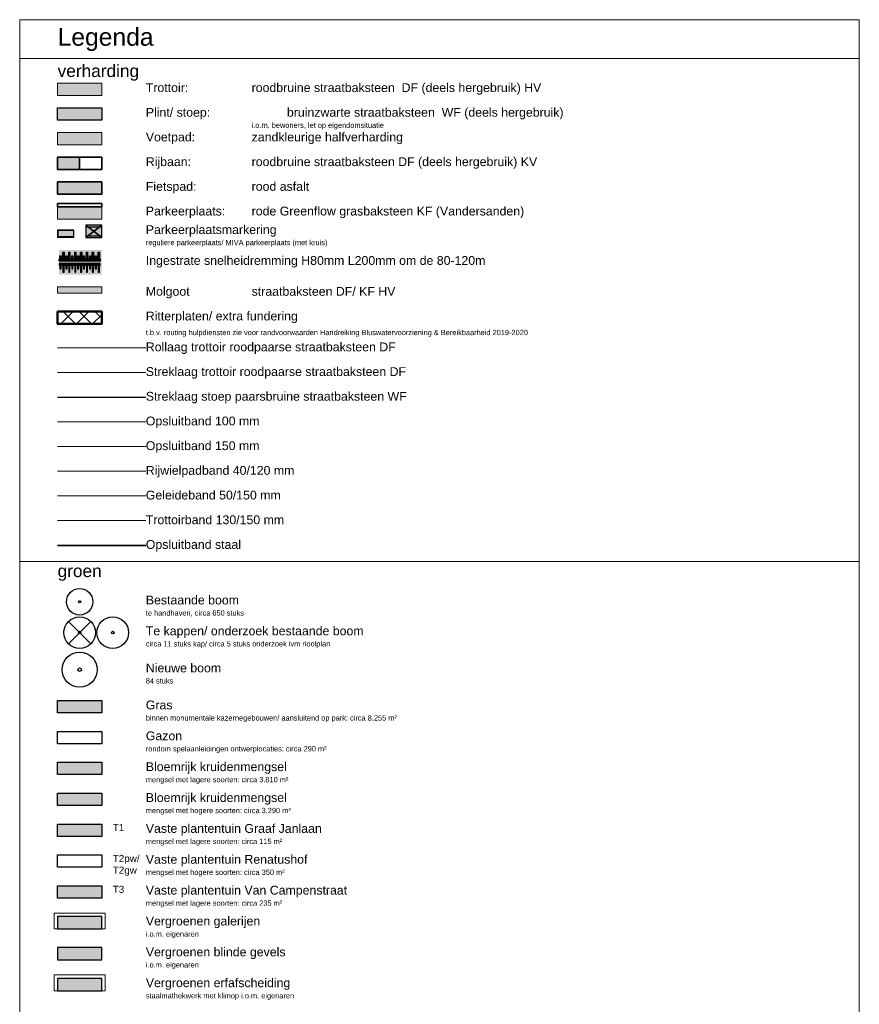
# Model space of a CAD drawing. Header units: metres. Extents: x 154038 to 155227, y 461678 to 462519.
# Tile 254 of 256: x 154964 to 154988, y 461763 to 461791. Entities that reach past the tile are written whole.
import ezdxf
from ezdxf.enums import TextEntityAlignment as Align

# ---------------------------------------------------------------- set-up
doc = ezdxf.new("R2010")
doc.units = ezdxf.units.M
for name, pattern in [('DASHED', [0.75, 0.5, -0.25]), ('VH-GELEIDEBAND_50X200', [8, 4, -2, 0, -2]), ('VH-OPSLUITBAND_100X200', [16, 8, -2, 4, -2])]:
    doc.linetypes.add(name, pattern=pattern)
for name, color, linetype, lineweight in [('B-GV-GR-BOOM-G', 82, 'Continuous', 25), ('B-GV-GR-BOOM-G2', 92, 'Continuous', 25), ('B-GV-GR-BOOM-S', 3, 'Continuous', 25), ('N-GV-GR-BOOM-G', 200, 'Continuous', 25), ('N-GV-GR-BOOM-GV', 3, 'Continuous', 25), ('N-GV-GR-BOOM-S', 200, 'Continuous', 25), ('N-WE-VH-KANTOPSLUITING-STAAL-G', 5, 'Continuous', 35), ('N-WE-VH-KANTOPSLUITING_GELEIDEBAND_50-200X200-G', 40, 'VH-GELEIDEBAND_50X200', 0), ('N-WE-VH-KANTOPSLUITING_OPSLUITBAND_100X200-G', 150, 'VH-OPSLUITBAND_100X200', 0), ('N-WE-VH-KANTOPSLUITING_OPSLUITBAND_150X250-G', 140, 'VH-OPSLUITBAND_100X200', 0), ('N-WE-VH-KANTOPSLUITING_RIJWIELPADBAND_60-120X200-G', 20, 'VH-GELEIDEBAND_50X200', 0), ('N-WE-VH-KANTOPSLUITING_TROTTOIRBAND_130 150-G', 2, 'Continuous', 0), ('N-WE-VH-KANTVERHARDING_MOLGOOT-G', 6, 'Continuous', 18), ('N-WE-VH-KANTVERHARDING_TROTTOIR-ROLLAAG-G', 62, 'Continuous', 18), ('N-WE-VH-KANTVERHARDING_TROTTOIR-STREKLAAG-G', 220, 'Continuous', 18), ('N-WE-VH-VERHARDING_ASFALT_ROOD-G', 10, 'Continuous', 35), ('N-WE-VH-VERHARDING_DREMPEL-S', 6, 'Continuous', 35), ('N-WE-VH-VERHARDING_GRASSTEEN_parkeren-G', 3, 'Continuous', 18), ('N-WE-VH-VERHARDING_GRASSTEEN_parkeren-V', 73, 'Continuous', 18), ('N-WE-VH-VERHARDING_HALFVERHARDING-G', 2, 'Continuous', 5), ('N-WE-VH-VERHARDING_RITTERPLATEN-HULPDIENSTEN_EXTRA_VH-G', 230, 'Continuous', 50), ('N-WE-VH-VERHARDING_STRAATBAKSTEEN-STOEP-HV_WF-G', 6, 'Continuous', 25), ('N-WE-VH-VERHARDING_STRAATBAKSTEEN-TROTTOIR-HV_DF-G', 2, 'Continuous', 18), ('N-WE-VH-VERHARDING_STRAATBAKSTEEN_Rijbaan-KV_DF-G', 160, 'Continuous', 35), ('N-WE-VH-VERHARDING_STRAATBAKSTEEN_Rijbaan-KV_KF-G', 170, 'Continuous', 35), ('N-WE-VH-VERHARDING_STRAATBAKSTEEN_Uitstapstrook_Parkeren-HV_KF-G', 170, 'Continuous', 35), ('N-WE-VW-MARKERING_DREMPEL-V', 255, 'Continuous', 0), ('N-WE-VW-MARKERING_Pvak_MIVA-G', 255, 'Continuous', 35), ('V-GV-GR-BOOM_KAP 4RIO-S', 10, 'Continuous', 25), ('V-GV-GR-BOOM_KAP ONDERZOEK 4RIO-S', 41, 'Continuous', 25), ('V-GV-GR-BOOM_KAPMARKERING-verplanten-S', 10, 'Continuous', 50), ('V-GV-GR-BOOM_TV_Veiligheid_1j-S', 30, 'Continuous', 25), ('V-GV-GR-BOOM_VELMARKERING_TV_ontwerp-S', 90, 'Continuous', 50), ('X-XX-AL-LEGENDA-G', 7, 'Continuous', 18), ('X-XX-AL-LEGENDA-T25', 7, 'Continuous', 13)]:
    doc.layers.add(name, color=color, linetype=linetype, lineweight=lineweight)
for name, color, linetype, true_color in [('N-GV-GR-GROENVOORZIENING_BLINDE_GEVEL_Klimplant-V', 7, 'Continuous', 0x31b700), ('N-GV-GR-GROENVOORZIENING_BLINDE_GEVEL_PARTICULIER_beplanting-V', 7, 'Continuous', 0x008c15), ('N-GV-GR-GROENVOORZIENING_ERFAFSCHEIDING_PORTAAL-STAALMATHEKWERK_KLIMOP-G', 7, 'Continuous', 0x00aa13), ('N-GV-GR-GROENVOORZIENING_ERFAFSCHEIDING_PORTAAL-STAALMATHEKWERK_KLIMOP-V', 7, 'Continuous', 0x31b700), ('N-GV-GR-GROENVOORZIENING_GRAS-Kazerne-V', 7, 'Continuous', 0xa8ad00), ('N-GV-GR-GROENVOORZIENING_plantvakStraaT_HOOG-V', 7, 'Continuous', 0x949300), ('N-GV-GR-GROENVOORZIENING_plantvakStraat_LAAG-V', 7, 'Continuous', 0xcedc00), ('N-GV-GR-GROENVOORZIENING_PORTAAL_Klimplant-G', 7, 'Continuous', 0x00aa13), ('N-GV-GR-GROENVOORZIENING_VastePlantvak_TuinGrJan-V', 7, 'Continuous', 0xa8ad00), ('N-GV-GR-GROENVOORZIENING_VastePlantvak_TuinRenatushof-V', 7, 'Continuous', 0xa8ad00), ('N-GV-GR-GROENVOORZIENING_VastePlantvak_TuinVCampen-V', 7, 'Continuous', 0xa8ad00)]:
    doc.layers.add(name, color=color, linetype=linetype, true_color=true_color)
for name, color, linetype in [('N-GV-GR-GROENVOORZIENING_BLINDE_GEVEL_PARTICULIER_beplanting-G', 40, 'Continuous'), ('N-GV-GR-GROENVOORZIENING_GAZON-G', 4, 'Continuous'), ('N-GV-GR-GROENVOORZIENING_GRAS-Kazerne-G', 6, 'Continuous'), ('N-GV-GR-GROENVOORZIENING_plantvakStraat_HOOG-G', 2, 'Continuous'), ('N-GV-GR-GROENVOORZIENING_plantvakStraat_LAAG-G', 3, 'Continuous'), ('N-GV-GR-GROENVOORZIENING_VastePlantvak_TuinGrJan-G', 6, 'Continuous'), ('N-GV-GR-GROENVOORZIENING_VastePlantvak_TuinGrJan-T', 6, 'Continuous'), ('N-GV-GR-GROENVOORZIENING_VastePlantvak_TuinRenatushof_GeelWit-G', 2, 'Continuous'), ('N-GV-GR-GROENVOORZIENING_VastePlantvak_TuinVCampen-G', 6, 'Continuous'), ('N-PV-VW-MARKERING_Pvak-G', 161, 'DASHED'), ('N-PV-VW-MARKERING_Pvak-MIVA-G', 4, 'DASHED'), ('N-WE-VH-VERHARDING_RITTERPLATEN-HULPDIENSTEN_EXTRA_VH-V', 230, 'Continuous'), ('N-WE-VW-MARKERING_Pvak-H', 21, 'Continuous')]:
    doc.layers.add(name, color=color, linetype=linetype)
for name, color, linetype, lineweight, true_color in [('N-WE-VH-KANTVERHARDING_MOLGOOT-V', 7, 'Continuous', 18, 0xb76059), ('N-WE-VH-VERHARDING_ASFALT_ROOD-V', 7, 'Continuous', 35, 0xaf272f), ('N-WE-VH-VERHARDING_HALFVERHARDING-V', 7, 'Continuous', 25, 0xd14124), ('N-WE-VH-VERHARDING_STRAATBAKSTEEN-STOEP-HV_WF-V', 7, 'Continuous', 25, 0xb33d26), ('N-WE-VH-VERHARDING_STRAATBAKSTEEN-TROTTOIR-HV_DF-V', 7, 'Continuous', 18, 0xd14124), ('N-WE-VH-VERHARDING_STRAATBAKSTEEN_parkerenGR-V', 7, 'Continuous', 18, 0xfbd872), ('N-WE-VH-VERHARDING_STRAATBAKSTEEN_Rijbaan-KV_KF-V', 7, 'Continuous', 18, 0xb33d26)]:
    doc.layers.add(name, color=color, linetype=linetype, lineweight=lineweight, true_color=true_color)
doc.layers.add('N-WE-VW-MARKERING_DREMPEL-G', color=7, linetype='Continuous', plot=False)
doc.styles.get("Standard").update_dxf_attribs({"font": 'arial.ttf'})

# ---------------------------------------------------------------- blocks, each defined once
blk = doc.blocks.new('*U17')
at = {"layer": 'N-WE-VW-MARKERING_DREMPEL-V'}
h = blk.add_hatch(color=256, dxfattribs=at)
h.dxf.hatch_style = 1
h.paths.add_polyline_path([(-2.331, -0.85), (-2.431, -0.85), (-2.431, -0.25), (-2.506, -0.25), (-2.506, -0.1), (-2.006, -0.1), (-2.006, -0.25), (-2.081, -0.25), (-2.081, -0.55), (-2.181, -0.55), (-2.181, -0.25), (-2.331, -0.25)])
h = blk.add_hatch(color=256, dxfattribs=at)
h.dxf.hatch_style = 1
h.paths.add_polyline_path([(-1.831, -0.85), (-1.931, -0.85), (-1.931, -0.25), (-2.006, -0.25), (-2.006, -0.1), (-1.506, -0.1), (-1.506, -0.25), (-1.581, -0.25), (-1.581, -0.55), (-1.681, -0.55), (-1.681, -0.25), (-1.831, -0.25)])
h = blk.add_hatch(color=256, dxfattribs=at)
h.dxf.hatch_style = 1
h.paths.add_polyline_path([(-1.331, -0.85), (-1.431, -0.85), (-1.431, -0.25), (-1.506, -0.25), (-1.506, -0.1), (-1.006, -0.1), (-1.006, -0.25), (-1.081, -0.25), (-1.081, -0.55), (-1.181, -0.55), (-1.181, -0.25), (-1.331, -0.25)])
h = blk.add_hatch(color=256, dxfattribs=at)
h.dxf.hatch_style = 1
h.paths.add_polyline_path([(-0.831, -0.85), (-0.931, -0.85), (-0.931, -0.25), (-1.006, -0.25), (-1.006, -0.1), (-0.506, -0.1), (-0.506, -0.25), (-0.581, -0.25), (-0.581, -0.55), (-0.681, -0.55), (-0.681, -0.25), (-0.831, -0.25)])
h = blk.add_hatch(color=256, dxfattribs=at)
h.dxf.hatch_style = 1
h.paths.add_polyline_path([(-0.331, -0.85), (-0.431, -0.85), (-0.431, -0.25), (-0.506, -0.25), (-0.506, -0.1), (-0.006, -0.1), (-0.006, -0.25), (-0.081, -0.25), (-0.081, -0.55), (-0.181, -0.55), (-0.181, -0.25), (-0.331, -0.25)])
h = blk.add_hatch(color=256, dxfattribs=at)
h.dxf.hatch_style = 1
h.paths.add_polyline_path([(0.169, -0.85), (0.069, -0.85), (0.069, -0.25), (-0.006, -0.25), (-0.006, -0.1), (0.494, -0.1), (0.494, -0.25), (0.419, -0.25), (0.419, -0.55), (0.319, -0.55), (0.319, -0.25), (0.169, -0.25)])
h = blk.add_hatch(color=256, dxfattribs=at)
h.dxf.hatch_style = 1
h.paths.add_polyline_path([(0.67, -0.85), (0.57, -0.85), (0.57, -0.25), (0.494, -0.25), (0.494, -0.1), (0.995, -0.1), (0.995, -0.25), (0.92, -0.25), (0.92, -0.55), (0.82, -0.55), (0.82, -0.25), (0.67, -0.25)])
at = {"layer": 'N-WE-VW-MARKERING_DREMPEL-G'}
for points in [[(-2.331, -0.85), (-2.431, -0.85), (-2.431, -0.25), (-2.506, -0.25), (-2.506, -0.1), (-2.006, -0.1), (-2.006, -0.25), (-2.081, -0.25), (-2.081, -0.55), (-2.181, -0.55), (-2.181, -0.25), (-2.331, -0.25)], [(-1.831, -0.85), (-1.931, -0.85), (-1.931, -0.25), (-2.006, -0.25), (-2.006, -0.1), (-1.506, -0.1), (-1.506, -0.25), (-1.581, -0.25), (-1.581, -0.55), (-1.681, -0.55), (-1.681, -0.25), (-1.831, -0.25)], [(-1.331, -0.85), (-1.431, -0.85), (-1.431, -0.25), (-1.506, -0.25), (-1.506, -0.1), (-1.006, -0.1), (-1.006, -0.25), (-1.081, -0.25), (-1.081, -0.55), (-1.181, -0.55), (-1.181, -0.25), (-1.331, -0.25)], [(-0.831, -0.85), (-0.931, -0.85), (-0.931, -0.25), (-1.006, -0.25), (-1.006, -0.1), (-0.506, -0.1), (-0.506, -0.25), (-0.581, -0.25), (-0.581, -0.55), (-0.681, -0.55), (-0.681, -0.25), (-0.831, -0.25)], [(-0.331, -0.85), (-0.431, -0.85), (-0.431, -0.25), (-0.506, -0.25), (-0.506, -0.1), (-0.006, -0.1), (-0.006, -0.25), (-0.081, -0.25), (-0.081, -0.55), (-0.181, -0.55), (-0.181, -0.25), (-0.331, -0.25)], [(0.169, -0.85), (0.069, -0.85), (0.069, -0.25), (-0.006, -0.25), (-0.006, -0.1), (0.494, -0.1), (0.494, -0.25), (0.419, -0.25), (0.419, -0.55), (0.319, -0.55), (0.319, -0.25), (0.169, -0.25)], [(0.67, -0.85), (0.57, -0.85), (0.57, -0.25), (0.494, -0.25), (0.494, -0.1), (0.995, -0.1), (0.995, -0.25), (0.92, -0.25), (0.92, -0.55), (0.82, -0.55), (0.82, -0.25), (0.67, -0.25)]]:
    blk.add_lwpolyline(points, close=True, dxfattribs=at)
blk = doc.blocks.new('*U16')
at = {"layer": 'N-WE-VW-MARKERING_DREMPEL-V'}
h = blk.add_hatch(color=256, dxfattribs=at)
h.dxf.hatch_style = 1
h.paths.add_polyline_path([(-2.331, 0.85), (-2.431, 0.85), (-2.431, 0.25), (-2.506, 0.25), (-2.506, 0.1), (-2.006, 0.1), (-2.006, 0.25), (-2.081, 0.25), (-2.081, 0.55), (-2.181, 0.55), (-2.181, 0.25), (-2.331, 0.25)])
h = blk.add_hatch(color=256, dxfattribs=at)
h.dxf.hatch_style = 1
h.paths.add_polyline_path([(-1.831, 0.85), (-1.931, 0.85), (-1.931, 0.25), (-2.006, 0.25), (-2.006, 0.1), (-1.506, 0.1), (-1.506, 0.25), (-1.581, 0.25), (-1.581, 0.55), (-1.681, 0.55), (-1.681, 0.25), (-1.831, 0.25)])
h = blk.add_hatch(color=256, dxfattribs=at)
h.dxf.hatch_style = 1
h.paths.add_polyline_path([(-1.331, 0.85), (-1.431, 0.85), (-1.431, 0.25), (-1.506, 0.25), (-1.506, 0.1), (-1.006, 0.1), (-1.006, 0.25), (-1.081, 0.25), (-1.081, 0.55), (-1.181, 0.55), (-1.181, 0.25), (-1.331, 0.25)])
h = blk.add_hatch(color=256, dxfattribs=at)
h.dxf.hatch_style = 1
h.paths.add_polyline_path([(-0.831, 0.85), (-0.931, 0.85), (-0.931, 0.25), (-1.006, 0.25), (-1.006, 0.1), (-0.506, 0.1), (-0.506, 0.25), (-0.581, 0.25), (-0.581, 0.55), (-0.681, 0.55), (-0.681, 0.25), (-0.831, 0.25)])
h = blk.add_hatch(color=256, dxfattribs=at)
h.dxf.hatch_style = 1
h.paths.add_polyline_path([(-0.331, 0.85), (-0.431, 0.85), (-0.431, 0.25), (-0.506, 0.25), (-0.506, 0.1), (-0.006, 0.1), (-0.006, 0.25), (-0.081, 0.25), (-0.081, 0.55), (-0.181, 0.55), (-0.181, 0.25), (-0.331, 0.25)])
h = blk.add_hatch(color=256, dxfattribs=at)
h.dxf.hatch_style = 1
h.paths.add_polyline_path([(0.169, 0.85), (0.069, 0.85), (0.069, 0.25), (-0.006, 0.25), (-0.006, 0.1), (0.494, 0.1), (0.494, 0.25), (0.419, 0.25), (0.419, 0.55), (0.319, 0.55), (0.319, 0.25), (0.169, 0.25)])
h = blk.add_hatch(color=256, dxfattribs=at)
h.dxf.hatch_style = 1
h.paths.add_polyline_path([(0.67, 0.85), (0.57, 0.85), (0.57, 0.25), (0.494, 0.25), (0.494, 0.1), (0.995, 0.1), (0.995, 0.25), (0.92, 0.25), (0.92, 0.55), (0.82, 0.55), (0.82, 0.25), (0.67, 0.25)])
at = {"layer": 'N-WE-VW-MARKERING_DREMPEL-G'}
for points in [[(-2.331, 0.85), (-2.431, 0.85), (-2.431, 0.25), (-2.506, 0.25), (-2.506, 0.1), (-2.006, 0.1), (-2.006, 0.25), (-2.081, 0.25), (-2.081, 0.55), (-2.181, 0.55), (-2.181, 0.25), (-2.331, 0.25)], [(-1.831, 0.85), (-1.931, 0.85), (-1.931, 0.25), (-2.006, 0.25), (-2.006, 0.1), (-1.506, 0.1), (-1.506, 0.25), (-1.581, 0.25), (-1.581, 0.55), (-1.681, 0.55), (-1.681, 0.25), (-1.831, 0.25)], [(-1.331, 0.85), (-1.431, 0.85), (-1.431, 0.25), (-1.506, 0.25), (-1.506, 0.1), (-1.006, 0.1), (-1.006, 0.25), (-1.081, 0.25), (-1.081, 0.55), (-1.181, 0.55), (-1.181, 0.25), (-1.331, 0.25)], [(-0.831, 0.85), (-0.931, 0.85), (-0.931, 0.25), (-1.006, 0.25), (-1.006, 0.1), (-0.506, 0.1), (-0.506, 0.25), (-0.581, 0.25), (-0.581, 0.55), (-0.681, 0.55), (-0.681, 0.25), (-0.831, 0.25)], [(-0.331, 0.85), (-0.431, 0.85), (-0.431, 0.25), (-0.506, 0.25), (-0.506, 0.1), (-0.006, 0.1), (-0.006, 0.25), (-0.081, 0.25), (-0.081, 0.55), (-0.181, 0.55), (-0.181, 0.25), (-0.331, 0.25)], [(0.169, 0.85), (0.069, 0.85), (0.069, 0.25), (-0.006, 0.25), (-0.006, 0.1), (0.494, 0.1), (0.494, 0.25), (0.419, 0.25), (0.419, 0.55), (0.319, 0.55), (0.319, 0.25), (0.169, 0.25)], [(0.67, 0.85), (0.57, 0.85), (0.57, 0.25), (0.494, 0.25), (0.494, 0.1), (0.995, 0.1), (0.995, 0.25), (0.92, 0.25), (0.92, 0.55), (0.82, 0.55), (0.82, 0.25), (0.67, 0.25)]]:
    blk.add_lwpolyline(points, close=True, dxfattribs=at)
blk = doc.blocks.new('*U338')
at = {"layer": 'B-GV-GR-BOOM-G', "color": 0}
blk.add_circle((0, 0), 1.5, dxfattribs=at)
at = {"layer": 'B-GV-GR-BOOM-G2', "color": 0}
blk.add_circle((0, 0), 0.125, dxfattribs=at)
blk = doc.blocks.new('*U350')
at = {"layer": 'N-GV-GR-BOOM-G'}
blk.add_circle((0, 0), 2.5, dxfattribs=at)
at = {"layer": 'N-GV-GR-BOOM-GV'}
blk.add_circle((0, 0), 0.25, dxfattribs=at)
blk = doc.blocks.new('*U368')
at = {"layer": 'N-WE-VH-KANTOPSLUITING_OPSLUITBAND_100X200-G'}
blk.add_lwpolyline([(-0.625, 0), (-0.625, 0.35), (0.625, 0.35), (0.625, 0), (0.725, 0), (0.725, 0.45), (-0.725, 0.45), (-0.725, 0)], close=True, dxfattribs=at)
blk = doc.blocks.new('*U348')
at = {"layer": 'N-GV-GR-GROENVOORZIENING_BLINDE_GEVEL_PARTICULIER_beplanting-V'}
h = blk.add_hatch(color=256, dxfattribs=at)
h.dxf.hatch_style = 1
h.paths.add_polyline_path([(-0.625, 0), (0.625, 0), (0.625, 0.35), (-0.625, 0.35)])
at = {"layer": 'N-GV-GR-GROENVOORZIENING_BLINDE_GEVEL_PARTICULIER_beplanting-G'}
blk.add_lwpolyline([(-0.625, 0), (0.625, 0), (0.625, 0.35), (-0.625, 0.35)], close=True, dxfattribs=at)
blk = doc.blocks.new('*U346')
at = {"layer": 'B-GV-GR-BOOM-G', "color": 0}
blk.add_circle((0, 0), 3, dxfattribs=at)
at = {"layer": 'B-GV-GR-BOOM-G2', "color": 0}
blk.add_circle((0, 0), 0.25, dxfattribs=at)
blk = doc.blocks.new('V-SGR-BOOM_01')
at = {"layer": 'V-GV-GR-BOOM_TV_Veiligheid_1j-S', "ltscale": 0.1}
h = blk.add_hatch(color=256, dxfattribs=at)
edge = h.paths.add_edge_path()
edge.add_arc((0, 0), 0.15, 0, 360)
blk.add_circle((0, 0), 0.15, dxfattribs=at)
at = {"layer": 'V-GV-GR-BOOM_TV_Veiligheid_1j-S'}
blk.add_circle((0, 0), 0.045, dxfattribs=at)
at = {"layer": 'V-GV-GR-BOOM_VELMARKERING_TV_ontwerp-S', "color": 0, "linetype": 'ByBlock', "lineweight": -3}
for p, q in [((-2.15, 2.15), (2.15, -2.15)), ((2.15, 2.15), (-2.15, -2.15))]:
    blk.add_line(p, q, dxfattribs=at)
blk = doc.blocks.new('*U367')
at = {"layer": 'N-WE-VH-KANTOPSLUITING_OPSLUITBAND_100X200-G'}
blk.add_lwpolyline([(-0.625, 0), (-0.625, 0.35), (0.625, 0.35), (0.625, 0), (0.725, 0), (0.725, 0.45), (-0.725, 0.45), (-0.725, 0)], close=True, dxfattribs=at)

msp = doc.modelspace()

# ---------------------------------------------------------------- hatches: boundary and pattern name
at = {"layer": 'N-GV-GR-GROENVOORZIENING_BLINDE_GEVEL_Klimplant-V'}
h = msp.add_hatch(color=256, dxfattribs=at)
h.dxf.hatch_style = 1
h.paths.add_polyline_path([(154965.021, 461764.947), (154966.271, 461764.947), (154966.271, 461765.297), (154965.021, 461765.297)])
at = {"layer": 'N-GV-GR-GROENVOORZIENING_BLINDE_GEVEL_PARTICULIER_beplanting-V'}
h = msp.add_hatch(color=256, dxfattribs=at)
h.dxf.hatch_style = 1
h.paths.add_polyline_path([(154965.021, 461764.072), (154966.271, 461764.072), (154966.271, 461764.422), (154965.021, 461764.422)])
at = {"layer": 'N-GV-GR-GROENVOORZIENING_ERFAFSCHEIDING_PORTAAL-STAALMATHEKWERK_KLIMOP-V'}
h = msp.add_hatch(color=256, dxfattribs=at)
h.dxf.hatch_style = 1
h.paths.add_polyline_path([(154965.021, 461763.197), (154966.271, 461763.197), (154966.271, 461763.547), (154965.021, 461763.547)])
at = {"layer": 'N-GV-GR-GROENVOORZIENING_GRAS-Kazerne-V'}
msp.add_hatch(color=256, dxfattribs=at).paths.add_polyline_path([(154965.021, 461771.422), (154966.271, 461771.422), (154966.271, 461771.072), (154965.021, 461771.072)])
at = {"layer": 'N-GV-GR-GROENVOORZIENING_plantvakStraaT_HOOG-V'}
h = msp.add_hatch(color=256, dxfattribs=at)
h.dxf.hatch_style = 1
h.paths.add_polyline_path([(154965.021, 461768.797), (154966.271, 461768.797), (154966.271, 461768.447), (154965.021, 461768.447)])
at = {"layer": 'N-GV-GR-GROENVOORZIENING_plantvakStraat_LAAG-V'}
h = msp.add_hatch(color=256, dxfattribs=at)
h.dxf.hatch_style = 1
h.paths.add_polyline_path([(154965.021, 461769.672), (154966.271, 461769.672), (154966.271, 461769.322), (154965.021, 461769.322)])
at = {"layer": 'N-GV-GR-GROENVOORZIENING_VastePlantvak_TuinGrJan-V'}
h = msp.add_hatch(color=256, dxfattribs=at)
h.dxf.hatch_style = 1
h.paths.add_polyline_path([(154965.021, 461767.922), (154966.271, 461767.922), (154966.271, 461767.572), (154965.021, 461767.572)])
at = {"layer": 'N-GV-GR-GROENVOORZIENING_VastePlantvak_TuinRenatushof-V'}
h = msp.add_hatch(color=256, dxfattribs=at)
h.dxf.hatch_style = 1
h.paths.add_polyline_path([(154965.021, 461765.297), (154966.271, 461765.297), (154966.271, 461764.947), (154965.021, 461764.947)])
at = {"layer": 'N-GV-GR-GROENVOORZIENING_VastePlantvak_TuinVCampen-V'}
h = msp.add_hatch(color=256, dxfattribs=at)
h.dxf.hatch_style = 1
h.paths.add_polyline_path([(154965.021, 461766.172), (154966.271, 461766.172), (154966.271, 461765.822), (154965.021, 461765.822)])
at = {"layer": 'N-WE-VH-KANTVERHARDING_MOLGOOT-V'}
h = msp.add_hatch(color=256, dxfattribs=at)
h.dxf.hatch_style = 1
h.paths.add_polyline_path([(154965.021, 461782.972), (154966.271, 461782.972), (154966.271, 461783.147), (154965.021, 461783.147)])
at = {"layer": 'N-WE-VH-VERHARDING_ASFALT_ROOD-V'}
h = msp.add_hatch(color=256, dxfattribs=at)
h.dxf.hatch_style = 1
h.paths.add_polyline_path([(154965.021, 461786.122), (154966.271, 461786.122), (154966.271, 461785.772), (154965.021, 461785.772)])
at = {"layer": 'N-WE-VH-VERHARDING_GRASSTEEN_parkeren-V'}
h = msp.add_hatch(color=256, dxfattribs=at)
h.dxf.hatch_style = 1
h.paths.add_polyline_path([(154965.021, 461785.422), (154966.271, 461785.422), (154966.271, 461785.072), (154965.021, 461785.072)])
for points in [[(154965.472, 461784.767), (154965.021, 461784.767), (154965.021, 461784.547), (154965.471, 461784.547)], [(154965.821, 461784.897), (154965.821, 461784.547), (154966.271, 461784.547), (154966.271, 461784.897)]]:
    msp.add_hatch(color=256, dxfattribs=at).paths.add_polyline_path(points)
at = {"layer": 'N-WE-VH-VERHARDING_HALFVERHARDING-V'}
h = msp.add_hatch(color=256, dxfattribs=at)
h.dxf.hatch_style = 1
h.paths.add_polyline_path([(154965.021, 461787.522), (154966.271, 461787.522), (154966.271, 461787.172), (154965.021, 461787.172)])
at = {"layer": 'N-WE-VH-VERHARDING_RITTERPLATEN-HULPDIENSTEN_EXTRA_VH-V'}
h = msp.add_hatch(dxfattribs=at)
h.set_pattern_fill('ANSI37', color=256, scale=0.1)
h.set_pattern_definition([(45, (0, 0.7), (-0.22450640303, 0.22450640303), []), (135, (0, 0.7), (-0.22450640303, -0.22450640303), [])])
h.paths.add_polyline_path([(154965.021, 461782.447), (154966.271, 461782.447), (154966.271, 461782.097), (154965.021, 461782.097)])
at = {"layer": 'N-WE-VH-VERHARDING_STRAATBAKSTEEN-STOEP-HV_WF-V'}
h = msp.add_hatch(color=256, dxfattribs=at)
h.dxf.hatch_style = 1
h.paths.add_polyline_path([(154965.021, 461788.222), (154966.271, 461788.222), (154966.271, 461787.872), (154965.021, 461787.872)])
at = {"layer": 'N-WE-VH-VERHARDING_STRAATBAKSTEEN-TROTTOIR-HV_DF-V'}
msp.add_hatch(color=256, dxfattribs=at).paths.add_polyline_path([(154965.021, 461788.922), (154966.271, 461788.922), (154966.271, 461788.572), (154965.021, 461788.572)])
at = {"layer": 'N-WE-VH-VERHARDING_STRAATBAKSTEEN_parkerenGR-V'}
msp.add_hatch(color=256, dxfattribs=at).paths.add_polyline_path([(154965.021, 461785.422), (154966.271, 461785.422), (154966.271, 461785.072), (154965.021, 461785.072)])
at = {"layer": 'N-WE-VH-VERHARDING_STRAATBAKSTEEN_Rijbaan-KV_KF-V'}
h = msp.add_hatch(color=256, dxfattribs=at)
h.dxf.hatch_style = 1
h.paths.add_polyline_path([(154965.021, 461786.822), (154965.646, 461786.822), (154965.646, 461786.472), (154965.021, 461786.472)])
msp.add_hatch(color=256, dxfattribs=at).paths.add_polyline_path([(154965.063, 461784.197), (154966.271, 461784.197), (154966.271, 461783.497), (154965.063, 461783.497)])

# ---------------------------------------------------------------- linework, layer by layer
at = {"layer": 'N-GV-GR-GROENVOORZIENING_BLINDE_GEVEL_PARTICULIER_beplanting-G'}
msp.add_lwpolyline([(154965.021, 461764.072), (154966.271, 461764.072), (154966.271, 461764.422), (154965.021, 461764.422)], close=True, dxfattribs=at)
at = {"layer": 'N-GV-GR-GROENVOORZIENING_ERFAFSCHEIDING_PORTAAL-STAALMATHEKWERK_KLIMOP-G'}
msp.add_lwpolyline([(154965.021, 461763.197), (154966.271, 461763.197), (154966.271, 461763.547), (154965.021, 461763.547)], close=True, dxfattribs=at)
at = {"layer": 'N-GV-GR-GROENVOORZIENING_GAZON-G'}
msp.add_lwpolyline([(154965.021, 461770.547), (154966.271, 461770.547), (154966.271, 461770.197), (154965.021, 461770.197)], close=True, dxfattribs=at)
at = {"layer": 'N-GV-GR-GROENVOORZIENING_GRAS-Kazerne-G'}
for points in [[(154965.021, 461771.422), (154966.271, 461771.422), (154966.271, 461771.072), (154965.021, 461771.072)], [(154965.021, 461771.422), (154966.271, 461771.422), (154966.271, 461771.072), (154965.021, 461771.072)], [(154965.021, 461770.547), (154966.271, 461770.547), (154966.271, 461770.197), (154965.021, 461770.197)]]:
    msp.add_lwpolyline(points, close=True, dxfattribs=at)
at = {"layer": 'N-GV-GR-GROENVOORZIENING_plantvakStraat_HOOG-G'}
msp.add_lwpolyline([(154965.021, 461768.797), (154966.271, 461768.797), (154966.271, 461768.447), (154965.021, 461768.447)], close=True, dxfattribs=at)
at = {"layer": 'N-GV-GR-GROENVOORZIENING_plantvakStraat_LAAG-G'}
for points in [[(154965.021, 461769.672), (154966.271, 461769.672), (154966.271, 461769.322), (154965.021, 461769.322)], [(154965.021, 461769.672), (154966.271, 461769.672), (154966.271, 461769.322), (154965.021, 461769.322)], [(154965.021, 461767.922), (154966.271, 461767.922), (154966.271, 461767.572), (154965.021, 461767.572)], [(154965.021, 461766.172), (154966.271, 461766.172), (154966.271, 461765.822), (154965.021, 461765.822)]]:
    msp.add_lwpolyline(points, close=True, dxfattribs=at)
at = {"layer": 'N-GV-GR-GROENVOORZIENING_PORTAAL_Klimplant-G'}
msp.add_lwpolyline([(154965.021, 461764.947), (154966.271, 461764.947), (154966.271, 461765.297), (154965.021, 461765.297)], close=True, dxfattribs=at)
at = {"layer": 'N-GV-GR-GROENVOORZIENING_VastePlantvak_TuinGrJan-G'}
msp.add_lwpolyline([(154965.021, 461767.922), (154966.271, 461767.922), (154966.271, 461767.572), (154965.021, 461767.572)], close=True, dxfattribs=at)
at = {"layer": 'N-GV-GR-GROENVOORZIENING_VastePlantvak_TuinRenatushof_GeelWit-G'}
msp.add_lwpolyline([(154965.021, 461767.047), (154966.271, 461767.047), (154966.271, 461766.697), (154965.021, 461766.697)], close=True, dxfattribs=at)
at = {"layer": 'N-GV-GR-GROENVOORZIENING_VastePlantvak_TuinVCampen-G'}
msp.add_lwpolyline([(154965.021, 461766.172), (154966.271, 461766.172), (154966.271, 461765.822), (154965.021, 461765.822)], close=True, dxfattribs=at)
at = {"layer": 'N-PV-VW-MARKERING_Pvak-G'}
msp.add_lwpolyline([(154965.471, 461784.547), (154965.032, 461784.547), (154965.032, 461784.767), (154965.471, 461784.767)], close=True, dxfattribs=at)
at = {"layer": 'N-PV-VW-MARKERING_Pvak-MIVA-G', "color": 0}
msp.add_lwpolyline([(154965.821, 461784.897), (154965.821, 461784.547), (154966.271, 461784.547), (154966.271, 461784.897)], close=True, dxfattribs=at)
at = {"layer": 'N-WE-VH-KANTOPSLUITING-STAAL-G'}
msp.add_line((154965.021, 461775.822), (154967.521, 461775.822), dxfattribs=at)
at = {"layer": 'N-WE-VH-KANTOPSLUITING_GELEIDEBAND_50-200X200-G'}
msp.add_line((154965.021, 461777.222), (154967.521, 461777.222), dxfattribs=at)
at = {"layer": 'N-WE-VH-KANTOPSLUITING_OPSLUITBAND_100X200-G'}
msp.add_line((154965.021, 461779.322), (154967.521, 461779.322), dxfattribs=at)
at = {"layer": 'N-WE-VH-KANTOPSLUITING_OPSLUITBAND_150X250-G'}
msp.add_line((154965.021, 461778.622), (154967.521, 461778.622), dxfattribs=at)
at = {"layer": 'N-WE-VH-KANTOPSLUITING_RIJWIELPADBAND_60-120X200-G'}
msp.add_line((154965.021, 461777.922), (154967.521, 461777.922), dxfattribs=at)
at = {"layer": 'N-WE-VH-KANTOPSLUITING_TROTTOIRBAND_130 150-G'}
msp.add_line((154965.021, 461776.522), (154967.521, 461776.522), dxfattribs=at)
at = {"layer": 'N-WE-VH-KANTVERHARDING_MOLGOOT-G'}
msp.add_lwpolyline([(154965.021, 461782.972), (154966.271, 461782.972), (154966.271, 461783.147), (154965.021, 461783.147)], close=True, dxfattribs=at)
at = {"layer": 'N-WE-VH-KANTVERHARDING_TROTTOIR-ROLLAAG-G'}
msp.add_line((154965.021, 461781.422), (154967.521, 461781.422), dxfattribs=at)
at = {"layer": 'N-WE-VH-KANTVERHARDING_TROTTOIR-STREKLAAG-G'}
msp.add_line((154965.021, 461780.722), (154967.521, 461780.722), dxfattribs=at)
at = {"layer": 'N-WE-VH-VERHARDING_ASFALT_ROOD-G'}
msp.add_lwpolyline([(154965.021, 461786.122), (154966.271, 461786.122), (154966.271, 461785.772), (154965.021, 461785.772)], close=True, dxfattribs=at)
at = {"layer": 'N-WE-VH-VERHARDING_GRASSTEEN_parkeren-G'}
for points in [[(154965.021, 461785.422), (154966.271, 461785.422), (154966.271, 461785.072), (154965.021, 461785.072)], [(154965.472, 461784.767), (154965.021, 461784.767), (154965.021, 461784.547), (154965.471, 461784.547)], [(154965.821, 461784.897), (154965.821, 461784.547), (154966.271, 461784.547), (154966.271, 461784.897)]]:
    msp.add_lwpolyline(points, close=True, dxfattribs=at)
at = {"layer": 'N-WE-VH-VERHARDING_HALFVERHARDING-G'}
msp.add_lwpolyline([(154965.021, 461787.522), (154966.271, 461787.522), (154966.271, 461787.172), (154965.021, 461787.172)], close=True, dxfattribs=at)
at = {"layer": 'N-WE-VH-VERHARDING_RITTERPLATEN-HULPDIENSTEN_EXTRA_VH-G'}
msp.add_lwpolyline([(154965.021, 461782.447), (154966.271, 461782.447), (154966.271, 461782.097), (154965.021, 461782.097)], close=True, dxfattribs=at)
at = {"layer": 'N-WE-VH-VERHARDING_STRAATBAKSTEEN-STOEP-HV_WF-G'}
msp.add_line((154965.021, 461780.022), (154967.521, 461780.022), dxfattribs=at)
msp.add_lwpolyline([(154965.021, 461788.222), (154966.271, 461788.222), (154966.271, 461787.872), (154965.021, 461787.872)], close=True, dxfattribs=at)
at = {"layer": 'N-WE-VH-VERHARDING_STRAATBAKSTEEN-TROTTOIR-HV_DF-G'}
msp.add_lwpolyline([(154965.021, 461788.922), (154966.271, 461788.922), (154966.271, 461788.572), (154965.021, 461788.572)], close=True, dxfattribs=at)
at = {"layer": 'N-WE-VH-VERHARDING_STRAATBAKSTEEN_Rijbaan-KV_DF-G'}
msp.add_lwpolyline([(154965.646, 461786.822), (154966.271, 461786.822), (154966.271, 461786.472), (154965.646, 461786.472)], close=True, dxfattribs=at)
at = {"layer": 'N-WE-VH-VERHARDING_STRAATBAKSTEEN_Rijbaan-KV_KF-G'}
msp.add_lwpolyline([(154965.021, 461786.822), (154965.646, 461786.822), (154965.646, 461786.472), (154965.021, 461786.472)], close=True, dxfattribs=at)
at = {"layer": 'N-WE-VH-VERHARDING_STRAATBAKSTEEN_Uitstapstrook_Parkeren-HV_KF-G'}
msp.add_lwpolyline([(154965.021, 461785.51), (154966.271, 461785.51), (154966.271, 461785.422), (154965.021, 461785.422)], close=True, dxfattribs=at)
at = {"layer": 'N-WE-VW-MARKERING_Pvak-H'}
for points in [[(154965.471, 461784.745), (154965.032, 461784.745)], [(154965.821, 461784.847), (154966.271, 461784.847)], [(154965.471, 461784.569), (154965.032, 461784.569)], [(154965.821, 461784.597), (154966.271, 461784.597)]]:
    msp.add_lwpolyline(points, dxfattribs=at)
at = {"layer": 'N-WE-VW-MARKERING_Pvak_MIVA-G'}
for points in [[(154965.821, 461784.547), (154966.271, 461784.897)], [(154965.821, 461784.897), (154966.271, 461784.547)]]:
    msp.add_lwpolyline(points, dxfattribs=at)
at = {"layer": 'X-XX-AL-LEGENDA-G'}
for p, q in [((154963.946, 461789.622), (154963.946, 461708.497)), ((154987.746, 461708.497), (154987.746, 461789.622))]:
    msp.add_line(p, q, dxfattribs=at)
msp.add_lwpolyline([(154963.946, 461789.622), (154987.746, 461789.622), (154987.746, 461790.722), (154963.946, 461790.722)], close=True, dxfattribs=at)
msp.add_lwpolyline([(154963.946, 461775.36), (154987.746, 461775.36)], dxfattribs=at)

# ---------------------------------------------------------------- block references
at = {"layer": 'B-GV-GR-BOOM-S', "xscale": 0.25, "yscale": 0.25, "zscale": 0.25}
msp.add_blockref('*U338', (154965.646, 461774.222), dxfattribs=at)
msp.add_blockref('*U338', (154965.646, 461774.222), dxfattribs=at)
at = {"layer": 'N-GV-GR-BOOM-S', "xscale": 0.2, "yscale": 0.2, "zscale": 0.2, "rotation": 4.644343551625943}
msp.add_blockref('*U350', (154965.646, 461772.297), dxfattribs=at)
msp.add_blockref('*U350', (154965.646, 461772.297), dxfattribs=at)
at = {"layer": 'N-GV-GR-GROENVOORZIENING_plantvakStraat_LAAG-G'}
for name, p in [('*U368', (154965.646, 461764.947)), ('*U348', (154965.646, 461764.072)), ('*U367', (154965.646, 461763.197))]:
    msp.add_blockref(name, p, dxfattribs=at)
at = {"layer": 'N-WE-VH-VERHARDING_DREMPEL-S', "xscale": 0.3333333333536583, "yscale": 0.3333333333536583, "zscale": 0.3333333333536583, "rotation": 180}
for name in ['*U17', '*U16']:
    msp.add_blockref(name, (154965.394, 461783.847), dxfattribs=at)
at = {"layer": 'V-GV-GR-BOOM_KAP 4RIO-S', "xscale": 0.15, "yscale": 0.15, "zscale": 0.15}
msp.add_blockref('*U346', (154965.646, 461773.347), dxfattribs=at)
at = {"layer": 'V-GV-GR-BOOM_KAP ONDERZOEK 4RIO-S', "xscale": 0.15, "yscale": 0.15, "zscale": 0.15}
msp.add_blockref('*U346', (154966.584, 461773.347), dxfattribs=at)
at = {"layer": 'V-GV-GR-BOOM_KAPMARKERING-verplanten-S', "xscale": 0.15, "yscale": 0.15, "zscale": 0.15}
msp.add_blockref('V-SGR-BOOM_01', (154965.646, 461773.347), dxfattribs=at)

# ---------------------------------------------------------------- texts
at = {"layer": 'N-GV-GR-GROENVOORZIENING_VastePlantvak_TuinGrJan-T', "char_height": 0.2, "attachment_point": 1}
for s, insert in [('T1', (154966.584, 461767.922)), ('T2pw/\\PT2gw', (154966.584, 461767.047)), ('T3', (154966.584, 461766.172))]:
    msp.add_mtext(s, dxfattribs=dict(at, insert=insert))
at = {"layer": 'X-XX-AL-LEGENDA-T25'}
msp.add_text('Legenda', height=0.5, dxfattribs=at).set_placement((154966.381, 461790.172), align=Align.MIDDLE)
at = {"layer": 'X-XX-AL-LEGENDA-T25', "attachment_point": 1}
for s, insert, char_height, width in [('verharding', (154965.021, 461789.447), 0.35, 17.65), ('Trottoir:  ^I^Iroodbruine straatbaksteen  DF (deels hergebruik) HV', (154967.521, 461788.922), 0.25, 17.65), ('Plint/ stoep:  ^I^Ibruinzwarte straatbaksteen  WF (deels hergebruik)\\P{\\H0.6x;^I^I^Ii.o.m. bewoners, let op eigendomsituatie}', (154967.521, 461788.222), 0.25, 17.65), ('Voetpad:  ^I^Izandkleurige halfverharding', (154967.521, 461787.522), 0.25, 17.65), ('Rijbaan:^I^Iroodbruine straatbaksteen DF (deels hergebruik) KV', (154967.521, 461786.822), 0.25, 17.65), ('Fietspad: ^I^Irood asfalt^I^I', (154967.521, 461786.122), 0.25, 7.89033), ('Parkeerplaats: ^Irode Greenflow grasbaksteen KF (Vandersanden)', (154967.521, 461785.422), 0.25, 17.65), ('Parkeerplaatsmarkering\\P{\\H0.6x;reguliere parkeerplaats/ MIVA parkeerplaats (met kruis)}', (154967.521, 461784.897), 0.25, 7.95), ('Ingestrate snelheidremming H80mm L200mm om de 80-120m', (154967.521, 461784.022), 0.25, 17.65), ('Molgoot^I^Istraatbaksteen DF/ KF HV', (154967.521, 461783.147), 0.25, 17.65), ('Ritterplaten/ extra fundering\\P{\\H0.6x;t.b.v. routing hulpdiensten zie voor randvoorwaarden Handreiking Bluswatervoorziening & Bereikbaarheid 2019-2020}^I^I', (154967.521, 461782.447), 0.25, 19.475), ('Rollaag trottoir roodpaarse straatbaksteen DF ', (154967.521, 461781.572), 0.25, 17.65), ('Streklaag trottoir roodpaarse straatbaksteen DF ', (154967.521, 461780.872), 0.25, 17.65), ('Streklaag stoep paarsbruine straatbaksteen WF ', (154967.521, 461780.172), 0.25, 17.65), ('Opsluitband 100 mm', (154967.521, 461779.472), 0.25, 17.65), ('Opsluitband 150 mm', (154967.521, 461778.772), 0.25, 17.65), ('Rijwielpadband 40/120 mm', (154967.521, 461778.072), 0.25, 17.65), ('Geleideband 50/150 mm', (154967.521, 461777.372), 0.25, 17.65), ('Trottoirband 130/150 mm', (154967.521, 461776.672), 0.25, 17.65), ('Opsluitband staal', (154967.521, 461775.972), 0.25, 17.65), ('groen', (154965.021, 461775.272), 0.35, 17.65), ('Bestaande boom\\P{\\H0.6x;te handhaven, circa 650 stuks}', (154967.521, 461774.397), 0.25, 5.32411), ('Te kappen/ onderzoek bestaande boom\\P{\\H0.6x;circa 11 stuks kap/ circa 5 stuks onderzoek ivm rioolplan}', (154967.521, 461773.522), 0.25, 7.95), ('Nieuwe boom\\P{\\H0.6x;84 stuks}', (154967.521, 461772.472), 0.25, 5.32411), ('Gras\\P{\\H0.6x;binnen monumentale kazernegebouwen/ aansluitend op park: circa 8.255 m²}', (154967.521, 461771.422), 0.25, 17.65), ('Gazon\\P{\\H0.6x;rondom spelaanleidingen ontwerplocaties: circa 290 m²}', (154967.521, 461770.547), 0.25, 17.65), ('Bloemrijk kruidenmengsel\\P{\\H0.6x;mengsel met lagere soorten: circa 3.810 m²}', (154967.521, 461769.672), 0.25, 17.65), ('Bloemrijk kruidenmengsel\\P{\\H0.6x;mengsel met hogere soorten: circa 3.290 m²}', (154967.521, 461768.797), 0.25, 17.65), ('Vaste plantentuin Graaf Janlaan\\P{\\H0.6x;mengsel met lagere soorten: circa 115 m²}', (154967.521, 461767.922), 0.25, 17.65), ('Vaste plantentuin Renatushof\\P{\\H0.6x;mengsel met hogere soorten: circa 350 m²}', (154967.521, 461767.047), 0.25, 17.65), ('Vaste plantentuin Van Campenstraat\\P{\\H0.6x;mengsel met lagere soorten: circa 235 m²}', (154967.521, 461766.172), 0.25, 17.65), ('Vergroenen galerijen\\P{\\H0.6x;i.o.m. eigenaren}', (154967.521, 461765.297), 0.25, 17.65), ('Vergroenen blinde gevels\\P{\\H0.6x;i.o.m. eigenaren}', (154967.521, 461764.422), 0.25, 17.65), ('Vergroenen erfafscheiding\\P{\\H0.6x;staalmathekwerk met klimop i.o.m. eigenaren}', (154967.521, 461763.547), 0.25, 17.65)]:
    msp.add_mtext(s, dxfattribs=dict(at, insert=insert, char_height=char_height, width=width))

doc.saveas('drawing.dxf')
